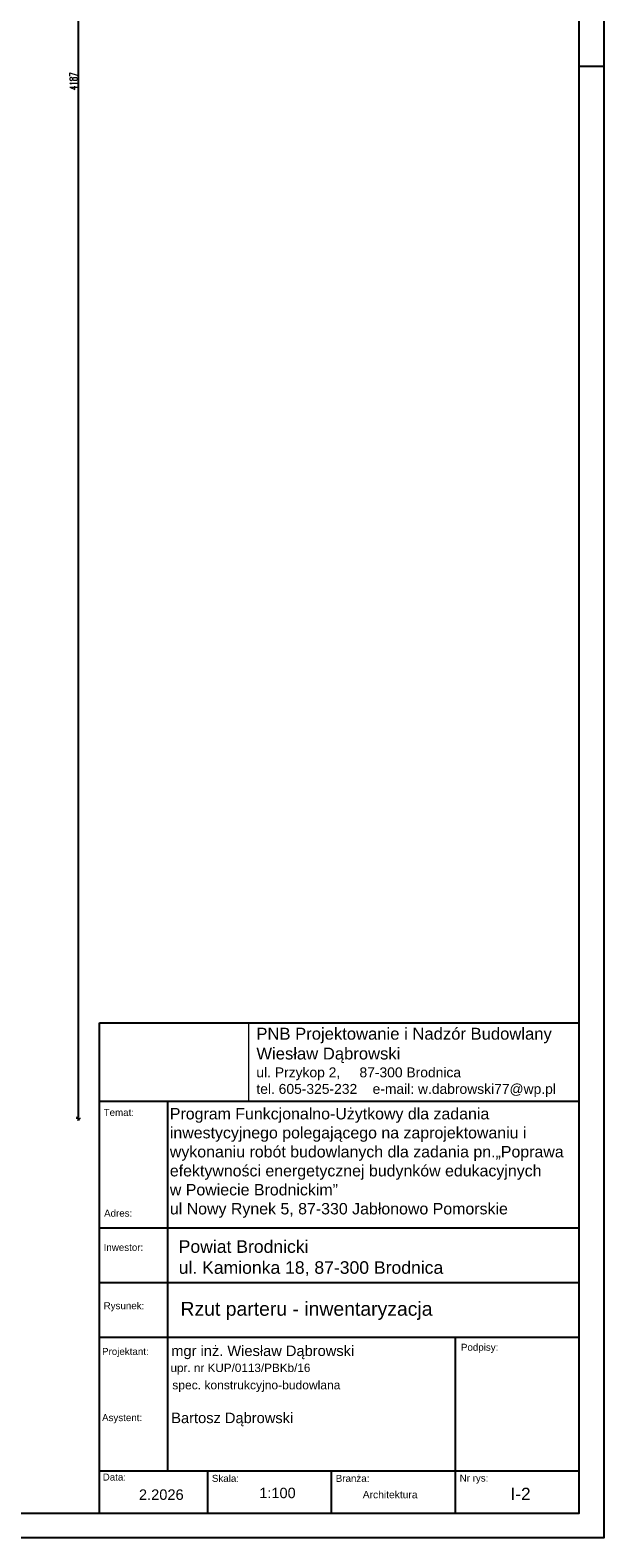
# Model space of a CAD drawing. Header units: millimetres. Extents: x 64838 to 107664, y -36848 to 0.
# Tile 62 of 109: x 82434 to 83592, y -32831 to -29789. Entities that reach past the tile are written whole.
import ezdxf

# ---------------------------------------------------------------- set-up
doc = ezdxf.new("R2010")
doc.units = ezdxf.units.MM
doc.layers.get('Defpoints').update_dxf_attribs({"color": 30})
doc.layers.add('-TABELKA', color=2, linetype='Continuous')
doc.layers.add('e-cad_opisy', color=7, linetype='Continuous')
for name, color, linetype, lineweight in [('J wymiary', 1, 'Continuous', 9), ('OPIS', 7, 'Continuous', 5), ('opisy', 235, 'Continuous', 0), ('wymiar', 1, 'Continuous', 9)]:
    doc.layers.add(name, color=color, linetype=linetype, lineweight=lineweight)
doc.styles.add('ADESK2', font='simplex', dxfattribs={"width": 0.7})
doc.styles.add('ARIAL', font='arial.ttf')
doc.styles.get("Standard").update_dxf_attribs({"font": 'arial.ttf'})
doc.dimstyles.new('1-100', dxfattribs={"dimscale": 1.5, "dimtxt": 10, "dimasz": 2, "dimexe": 1, "dimexo": 1, "dimgap": 1.5, "dimtad": 1, "dimdec": 0, "dimrnd": 0.5, "dimdsep": 46, "dimtxsty": 'ADESK2', "dimblk": 'wymiar', "dimcen": -1, "dimdle": 5, "dimse1": 1, "dimse2": 1, "dimclrd": 256, "dimclre": 256, "dimclrt": 256, "dimadec": 0, "dimazin": 0, "dimtfac": 1, "dimtdec": 0, "dimtix": 1, "dimtmove": 0, "dimatfit": 3, "dimfxl": 20, "dimfxlon": 1, "dimtolj": 1, "dimtzin": 0, "dimarcsym": 0})
picture_1 = doc.add_image_def('image1.jpg', size_in_pixel=(163, 86))

# ---------------------------------------------------------------- blocks, each defined once
blk = doc.blocks.new('A1_poziom')
for points in [[(0, 0), (0, 297), (25, 297), (25, 594), (841, 594), (841, 0)], [(30, 5), (836, 5), (836, 589), (30, 589)]]:
    blk.add_lwpolyline(points, close=True)
blk.add_lwpolyline([(836, 297), (841, 297)])
blk = doc.blocks.new('wymiar')
for p, q in [((1.5, 0), (-1.5, 0)), ((1.1, 1.1), (-1.1, -1.1)), ((0, 1.5), (0, -1.5))]:
    blk.add_line(p, q)
blk = doc.blocks.new('*D1140')
at = {"layer": 'Defpoints', "color": 0, "ltscale": 4}
for p in [(80950.4, -27798.5), (78152.1, -31985), (82531.5, -31985)]:
    blk.add_point(p, dxfattribs=at)
at = {"layer": 'J wymiary', "lineweight": -2}
blk.add_line((82531.5, -27801.5), (82531.5, -31982), dxfattribs=at)
at = {"layer": 'J wymiary', "lineweight": -2, "ltscale": 4, "xscale": 3, "yscale": 3, "zscale": 3}
for p, rotation in [((82531.5, -27798.5), 90), ((82531.5, -31985), 270)]:
    blk.add_blockref('wymiar', p, dxfattribs=dict(at, rotation=rotation))
at = {"layer": 'J wymiary', "ltscale": 4, "insert": (82521.8, -29891.7), "char_height": 15, "attachment_point": 5, "rotation": 90, "style": 'ADESK2'}
blk.add_mtext('\\A1;4187', dxfattribs=at)

msp = doc.modelspace()

# ---------------------------------------------------------------- linework, layer by layer
at = {"layer": '-TABELKA', "color": 7}
for p, q in [((82574.55, -32781.02), (82574.55, -31791.54)), ((82574.55, -31791.54), (83542.18, -31791.54)), ((82574.55, -31949.93), (83542.18, -31949.93)), ((82574.55, -31949.93), (83542.18, -31949.93)), ((82712.1, -32695.98), (82712.1, -31949.93)), ((82574.55, -32205.72), (83542.18, -32205.72)), ((82574.55, -32315.85), (83542.18, -32315.85)), ((82574.55, -32425.85), (83542.18, -32425.85)), ((83292.18, -32425.85), (83292.18, -32781.02)), ((82574.55, -32695.98), (83542.18, -32695.98)), ((82792.18, -32695.98), (82792.18, -32781.02)), ((83042.18, -32695.98), (83042.18, -32781.02)), ((82574.55, -32781.02), (83542.18, -32781.02))]:
    msp.add_line(p, q, dxfattribs=at)
at = {"layer": 'opisy', "color": 7}
msp.add_line((83542.18, -31791.54), (83542.18, -32781.02), dxfattribs=at)

# ---------------------------------------------------------------- block references
at = {"layer": 'e-cad_opisy', "ltscale": 4, "xscale": 10, "yscale": 10, "zscale": 10}
msp.add_blockref('A1_poziom', (75182.18, -32831.02), dxfattribs=at)

# ---------------------------------------------------------------- texts
at = {"layer": '-TABELKA', "color": 0, "style": 'ARIAL'}
msp.add_text('spec. konstrukcyjno-budowlana', height=17.4131, dxfattribs=at).set_placement((82721.22, -32531.36))
at = {"layer": '-TABELKA', "color": 7}
msp.add_text('Architektura', height=14.8407, dxfattribs=at).set_placement((83105.64, -32751.14))
at = {"layer": 'OPIS', "color": 0, "style": 'ARIAL'}
for s, height, p in [('mgr inż. Wiesław Dąbrowski', 21.1406, (82719.18, -32464.14)), ('upr. nr KUP/0113/PBKb/16', 16.9125, (82717.59, -32496.38)), ('Bartosz Dąbrowski', 21.1406, (82719.18, -32599.53))]:
    msp.add_text(s, height=height, dxfattribs=at).set_placement(p)
at = {"layer": 'opisy', "color": 7}
for s, height, p in [('Temat:', 14.094, (82582.74, -31979.63)), ('Adres:', 14.094, (82583.64, -32182.91)), ('Inwestor:', 14.094, (82582.74, -32251.9)), ('Rysunek:', 14.094, (82582.74, -32369.65)), ('Projektant', 14.094, (82579.52, -32461.88)), ('Podpisy:', 14.094, (83303.8, -32453.48)), ('Data:', 14.094, (82580.85, -32715.43)), ('Skala:', 14.094, (82801.18, -32718.05)), ('Branża:', 14.094, (83051.18, -32718.05)), ('Nr rys:', 14.094, (83301.18, -32717.44)), ('2.2026', 21.141, (82653.94, -32754.4))]:
    msp.add_text(s, height=height, dxfattribs=at).set_placement(p)
at = {"layer": 'opisy', "color": 7, "style": 'ARIAL'}
for s, height, p in [('Projektant:', 14.0937, (82579.52, -32461.88)), ('Asystent:', 14.094, (82579.52, -32595.49))]:
    msp.add_text(s, height=height, dxfattribs=at).set_placement(p)
at = {"layer": 'opisy', "color": 7, "insert": (82890.95, -31801.74), "char_height": 25.3687, "width": 967.6343, "attachment_point": 1}
msp.add_mtext('{\\H0.946x;PNB Projektowanie i Nadzór Budowlany\\PWiesław Dąbrowski\\P\\H0.8334x;ul. Przykop 2,     87-300 Brodnica\\Ptel. 605-325-232    e-mail: w.dabrowski77@wp.pl}', dxfattribs=at)
at = {"layer": 'opisy', "color": 1, "attachment_point": 1}
for s, insert, char_height in [('{\\H0.958333x;\\C0;Program Funkcjonalno-Użytkowy dla zadania\\Pinwestycyjnego polegającego na zaprojektowaniu i\\Pwykonaniu robót budowlanych dla zadania pn.„Poprawa\\Pefektywności energetycznej budynków edukacyjnych\\Pw Powiecie Brodnickim” \\P\\A1;\\fArial|b0|i0|c0|p34;ul Nowy Rynek 5, 87-330 Jabłonowo Pomorskie}', (82716.35, -31963.63), 24), ('{\\C0;Powiat Brodnicki\\Pul. Kamionka 18, 87-300 Brodnica}', (82734.2, -32230.56), 25.3687), ('{\\C0;Rzut parteru - inwentaryzacja}', (82737.75, -32354.83), 28), ('{\\C0;1:100}', (82896.88, -32729.94), 21), ('{\\C0;I-2}', (83403.68, -32729.94), 25)]:
    msp.add_mtext(s, dxfattribs=dict(at, insert=insert, char_height=char_height))

# ---------------------------------------------------------------- dimensions: what is measured, and where the dimension line sits
at = {"layer": 'J wymiary'}
dim = msp.add_linear_dim(base=(82531.53880552, -31984.97890319), p1=(80950.4472411, -27798.47890319), p2=(78152.12498107, -31984.97890319), angle=90, dimstyle='1-100', override={"dimblk": 'wymiar'}, dxfattribs=at)
dim.commit()
dim.dimension.update_dxf_attribs({"geometry": '*D1140', "text_midpoint": (82521.78880552, -29891.72890319)})

# ---------------------------------------------------------------- pictures from other files: only their frames are drawn
at = {"layer": 'wymiar', "color": 7, "ltscale": 1.8}
image = msp.add_image(picture_1, insert=(82574.55, -31949.93), size_in_units=(300.19, 158.38), dxfattribs=at)
image.dxf.flags = 7

doc.saveas('drawing.dxf')
